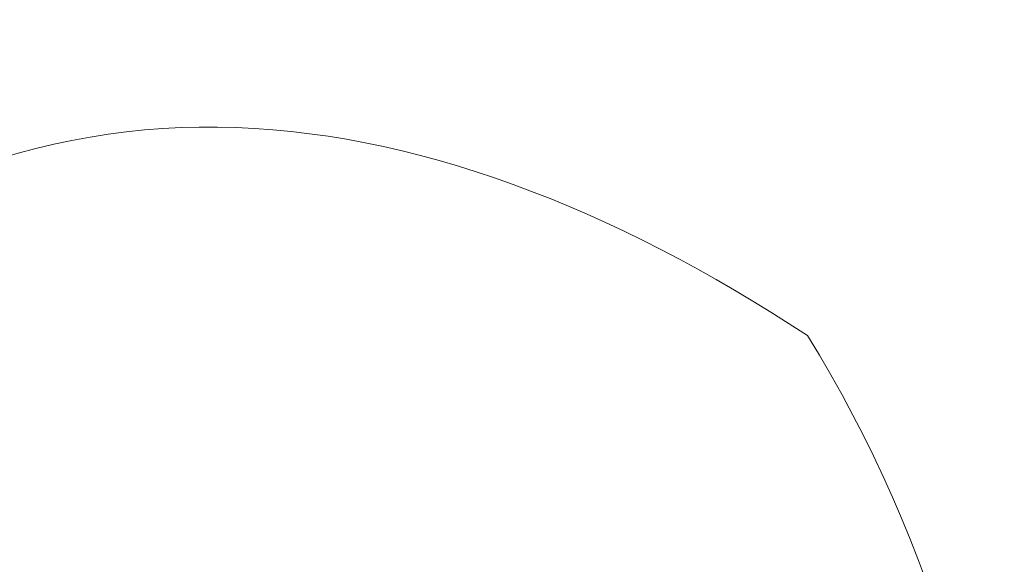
# Model space of a CAD drawing. Header units: inches. Extents: x 37.5 to 70.3, y 17.4 to 61.6.
# Tile 237 of 256: x 48.685 to 49.263, y 45.622 to 45.941. Entities that reach past the tile are written whole.
import ezdxf

# ---------------------------------------------------------------- set-up
doc = ezdxf.new("R2010")
doc.units = ezdxf.units.IN
doc.header["$MEASUREMENT"] = 0
doc.layers.add('10_CLOSED_AREAS', color=7, linetype='CONTINUOUS', lineweight=18)

msp = doc.modelspace()

# ---------------------------------------------------------------- linework, layer by layer
at = {"layer": '10_CLOSED_AREAS'}
for points, knots in [([(48.38487, 45.40028), (48.38664, 45.51571), (48.41653, 45.62896), (48.47195, 45.73023), (48.6775, 45.94135), (48.91975, 45.9054), (49.14727, 45.75601), (49.22292, 45.63399), (49.26272, 45.49315), (49.26213, 45.34958), (49.19715, 45.25818), (49.13217, 45.16677), (49.06718, 45.07537), (48.98129, 44.90613), (48.92628, 44.72292), (48.90473, 44.53436), (48.87806, 44.50892), (48.85139, 44.48348), (48.82473, 44.45804), (48.59211, 44.43231), (48.35691, 44.44328), (48.1277, 44.49053), (48.12098, 44.74499), (48.17853, 45.22706), (48.38487, 45.40028)], [0, 0, 0, 0, 0.125, 0.125, 0.125, 0.25, 0.25, 0.25, 0.375, 0.375, 0.375, 0.5, 0.5, 0.5, 0.625, 0.625, 0.625, 0.75, 0.75, 0.75, 0.875, 0.875, 0.875, 1, 1, 1, 1]), ([(48.47195, 45.73023), (48.41653, 45.62896), (48.38664, 45.51571), (48.38487, 45.40028), (48.46152, 45.21929), (48.62171, 45.08712), (48.81396, 45.04623), (48.89543, 45.07342), (48.98167, 45.08334), (49.06718, 45.07537), (49.13217, 45.16677), (49.19715, 45.25818), (49.26213, 45.34958), (49.26272, 45.49315), (49.22292, 45.63399), (49.14727, 45.75601), (48.91975, 45.9054), (48.6775, 45.94135), (48.47195, 45.73023)], [0, 0, 0, 0, 0.166667, 0.166667, 0.166667, 0.333333, 0.333333, 0.333333, 0.5, 0.5, 0.5, 0.666667, 0.666667, 0.666667, 0.833333, 0.833333, 0.833333, 1, 1, 1, 1])]:
    msp.add_open_spline(points, degree=3, knots=knots, dxfattribs=at)

doc.saveas('drawing.dxf')
